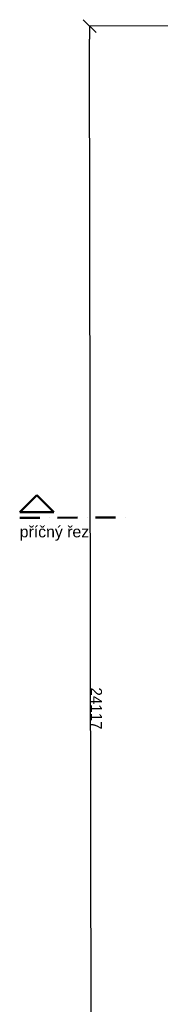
# Model space of a CAD drawing. Extents: x 25031 to 63966, y -28982 to 9473.
# Tile 7 of 11: x 46860 to 49343, y -9907 to 7492. Entities that reach past the tile are written whole.
import ezdxf

# ---------------------------------------------------------------- set-up
doc = ezdxf.new("R2010")
doc.units = 0
doc.header["$MEASUREMENT"] = 0
doc.linetypes.add('Čerchovaná', pattern=[670.277762, 352.777767, -176.388884, 0, -141.111112])
doc.layers.add('2D ČÁRY_Číslo_pera__5', color=231, linetype='Continuous', lineweight=50)
doc.layers.add('POZNÁMKY.TEXT_Číslo_pera__4', color=91, linetype='Continuous', lineweight=13)
doc.layers.add('KÓTY.ZÁKLADNÍ', color=7, linetype='Continuous')
doc.styles.add('GENERATED_STYLE_1', font='arial.ttf')
doc.styles.add('GENERATED_STYLE_2', font='txt')
doc.dimstyles.new('GENERATED_STYLE__2', dxfattribs={"dimtxt": 200, "dimasz": 228, "dimexe": 0.18, "dimexo": 200, "dimgap": 0.09, "dimtad": 1, "dimdec": 0, "dimzin": 0, "dimdsep": 46, "dimtxsty": 'GENERATED_STYLE_2', "dimblk": 'ARROWHEAD_6', "dimblk1": 'ARROWHEAD_6', "dimblk2": 'ARROWHEAD_6', "dimcen": 0.09, "dimclrd": 256, "dimclre": 256, "dimclrt": 256, "dimazin": 0, "dimtfac": 1, "dimtdec": 4, "dimtmove": 0, "dimatfit": 3, "dimfxl": 0, "dimtolj": 1, "dimtzin": 0, "dimarcsym": 0})

# ---------------------------------------------------------------- blocks, each defined once
blk = doc.blocks.new('ARROWHEAD_6')
at = {"linetype": 'Continuous'}
for p, q in [((0, 0), (-1, 0)), ((-0.5, -0.5), (0.5, 0.5))]:
    blk.add_line(p, q, dxfattribs=at)
blk = doc.blocks.new('*D258')
at = {"layer": 'Defpoints', "color": 0, "linetype": 'Continuous', "transparency": 16777216}
for p in [(48094, 7378), (50033, 7381), (50074, -16735)]:
    blk.add_point(p, dxfattribs=at)
at = {"layer": 'KÓTY.ZÁKLADNÍ', "linetype": 'Continuous', "lineweight": -2, "transparency": 16777216}
for p, q in [((49833, 7381), (48093, 7378)), ((48134, -16511), (48094, 7150)), ((49874, -16736), (48134, -16739))]:
    blk.add_line(p, q, dxfattribs=at)
at = {"layer": 'KÓTY.ZÁKLADNÍ', "linetype": 'Continuous', "lineweight": -2, "transparency": 16777216, "xscale": 228, "yscale": 228, "zscale": 228}
for p, rotation in [((48094, 7378), 90.09565909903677), ((48134, -16739), 270.0956590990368)]:
    blk.add_blockref('ARROWHEAD_6', p, dxfattribs=dict(at, rotation=rotation))
at = {"layer": 'KÓTY.ZÁKLADNÍ', "linetype": 'Continuous', "transparency": 16777216, "insert": (48214, -4680), "char_height": 200, "attachment_point": 5, "rotation": 270.0957, "style": 'GENERATED_STYLE_2'}
blk.add_mtext('\\A1;24117', dxfattribs=at)

msp = doc.modelspace()

# ---------------------------------------------------------------- linework, layer by layer
at = {"layer": '2D ČÁRY_Číslo_pera__5', "linetype": 'Continuous'}
for p, q in [((46860.3, -1210), (47160.3, -910)), ((47160.3, -910), (47460.3, -1210)), ((46860.3, -1210), (47460.3, -1210))]:
    msp.add_line(p, q, dxfattribs=at)
at = {"layer": '2D ČÁRY_Číslo_pera__5', "linetype": 'Čerchovaná'}
msp.add_line((46860.4, -1310), (48860.3, -1302.8), dxfattribs=at)

# ---------------------------------------------------------------- texts
at = {"layer": 'POZNÁMKY.TEXT_Číslo_pera__4', "linetype": 'Continuous', "insert": (46860.3, -1585.5), "char_height": 200, "attachment_point": 4, "style": 'GENERATED_STYLE_1'}
msp.add_mtext('{příčný řez}', dxfattribs=at)

# ---------------------------------------------------------------- dimensions: what is measured, and where the dimension line sits
at = {"layer": 'KÓTY.ZÁKLADNÍ', "linetype": 'Continuous'}
dim = msp.add_linear_dim(base=(48093.7, 7378.2), p1=(50073.7, -16735.5), p2=(50033.4, 7381.4), angle=90.09566, dimstyle='GENERATED_STYLE__2', dxfattribs=at)
dim.commit()
dim.dimension.update_dxf_attribs({"geometry": '*D258', "text_midpoint": (48213.9, -4680.1)})

doc.saveas('drawing.dxf')
